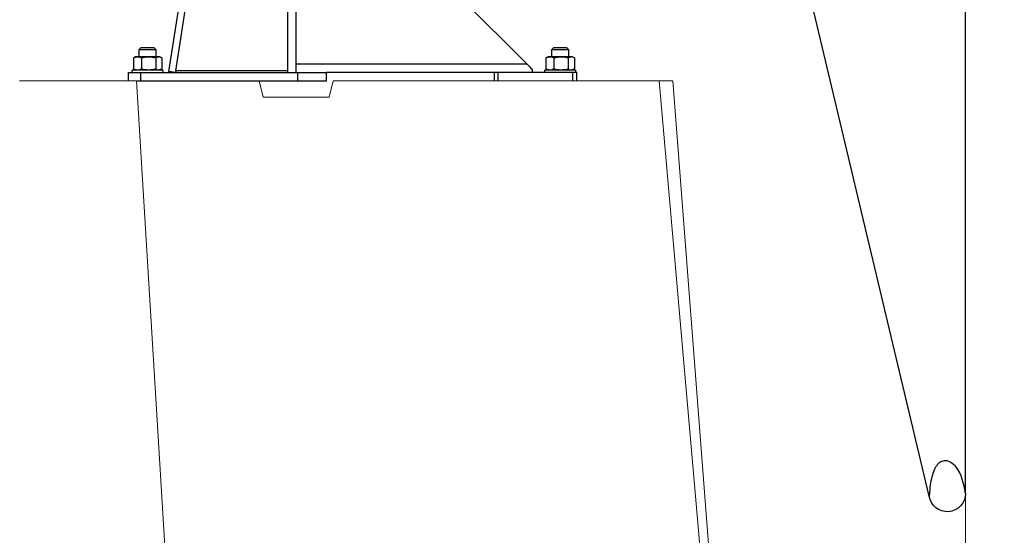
# Model space of a CAD drawing. Extents: x 928609 to 993508, y -1024491 to -979674.
# Tile 19 of 39: x 957045 to 958239, y -1004492 to -1003867. Entities that reach past the tile are written whole.
import ezdxf

# ---------------------------------------------------------------- set-up
doc = ezdxf.new("R2010")
doc.units = 0
doc.layers.get('0').update_dxf_attribs({"linetype": 'CONTINUOUS'})
doc.layers.get('Defpoints').update_dxf_attribs({"linetype": 'CONTINUOUS'})
doc.layers.add('INSTALLATIE', color=6, linetype='CONTINUOUS')
doc.layers.add('MAAT', color=10, linetype='CONTINUOUS')
doc.styles.add('TAUW-ISOCP', font='tcb_isocp.shx')
doc.dimstyles.new('tzu18-dot_^100', dxfattribs={"dimscale": 100, "dimtxt": 1.8, "dimasz": 3, "dimexe": 2, "dimexo": 0, "dimgap": 0.5, "dimtad": 1, "dimzin": 0, "dimdsep": 46, "dimtxsty": 'TAUW-ISOCP', "dimblk": 'DOTSMALL', "dimcen": 2, "dimdle": 1.5, "dimclre": 8, "dimazin": 0, "dimtp": 1, "dimtm": 1, "dimtfac": 1, "dimtix": 1, "dimtmove": 1, "dimatfit": 3, "dimldrblk": 'DOTSMALL', "dimfxl": 1, "dimtvp": 0.5, "dimtolj": 1, "dimtzin": 0, "dimlwd": -1, "dimlwe": 5, "dimarcsym": 0})

# ---------------------------------------------------------------- blocks, each defined once
blk = doc.blocks.new('voortstuwer zijaanzicht')
at = {"color": 0}
for p, q in [((-948, -4420.1), (-948, -2864)), ((-126.9, -3910), (-126.9, -3460)), ((9.1, -3908), (-21.8, -3709.5)), ((17.2, -3908.8), (-13.7, -3711.2)), ((-904.2, -4423.2), (-751, -3779.6)), ((-136.8, -3910), (-136.8, -3777)), ((-416.9, -3900), (-336.8, -3820)), ((-466.9, -3882), (-466.9, -3891)), ((-464.8, -3880), (-466.9, -3882)), ((-446.8, -3882), (-466.9, -3882)), ((-464.8, -3880), (-448.8, -3880)), ((-446.8, -3882), (-448.8, -3880)), ((-446.8, -3891), (-446.8, -3882)), ((35.2, -3880), (33.2, -3882)), ((53.2, -3882), (33.2, -3882)), ((33.2, -3882), (33.2, -3891)), ((35.2, -3880), (51.2, -3880)), ((53.2, -3882), (51.2, -3880)), ((53.2, -3891), (53.2, -3882)), ((-474.1, -3892.3), (-474.1, -3905.7)), ((-471.9, -3891), (-473.5, -3891.9)), ((-471.9, -3891), (-470.4, -3891)), ((-470.4, -3891), (-458.1, -3891)), ((-466.7, -3892.3), (-466.7, -3905.7)), ((-458.1, -3891), (-444.5, -3891)), ((-449.4, -3892.3), (-449.4, -3905.7)), ((-444.5, -3891), (-441.8, -3891)), ((-440.2, -3891.9), (-441.8, -3891)), ((-439.6, -3892.3), (-440.2, -3892)), ((-439.6, -3892.3), (-439.6, -3905.7)), ((-416.9, -3900), (-136.8, -3900)), ((25.9, -3892.3), (25.9, -3905.7)), ((28.2, -3891), (26.5, -3891.9)), ((28.2, -3891), (29.6, -3891)), ((29.6, -3891), (41.9, -3891)), ((33.3, -3892.3), (33.3, -3905.7)), ((41.9, -3891), (55.5, -3891)), ((50.6, -3892.3), (50.6, -3905.7)), ((55.5, -3891), (58.2, -3891)), ((59.8, -3891.9), (58.2, -3891)), ((60.4, -3892.3), (59.8, -3892)), ((60.4, -3892.3), (60.4, -3905.7)), ((-476.9, -3920), (-476.9, -3910)), ((-476.9, -3910), (-471.9, -3910)), ((-475.3, -3907), (-458.3, -3907)), ((-475.3, -3907), (-475.3, -3910)), ((-473.5, -3906.1), (-471.9, -3907)), ((-471.9, -3910), (-471.9, -3920)), ((-471.9, -3910), (-381.9, -3910)), ((-458.3, -3907), (-438.3, -3907)), ((-441.8, -3907), (-440.2, -3906.1)), ((-440.2, -3906), (-439.6, -3905.7)), ((-438.3, -3910), (-438.3, -3907)), ((-422.8, -3906), (-422.8, -3910)), ((-381.9, -3920), (-381.9, -3910)), ((-381.9, -3910), (-376.8, -3910)), ((-376.8, -3910), (-173.8, -3910)), ((-376.8, -3910), (-376.8, -3920)), ((-173.8, -3920), (-173.8, -3910)), ((-138.8, -3910), (-173.8, -3910)), ((51.2, -3910), (-138.8, -3910)), ((-138.8, -3920), (-138.8, -3910)), ((-126.9, -3908), (9.1, -3908)), ((9.1, -3908), (9.1, -3910)), ((9.3, -3910), (9.1, -3909)), ((9.3, -3910), (17.2, -3908.8)), ((24.7, -3907), (24.7, -3910)), ((24.7, -3907), (43.2, -3907)), ((26.5, -3906.1), (28.2, -3907)), ((43.2, -3907), (61.7, -3907)), ((66.2, -3910), (51.2, -3910)), ((51.2, -3920), (51.2, -3910)), ((58.2, -3907), (59.8, -3906.1)), ((59.8, -3906), (60.4, -3905.7)), ((61.7, -3910), (61.7, -3907)), ((66.2, -3920), (66.2, -3910)), ((-138.8, -3920), (-173.8, -3920)), ((51.2, -3920), (-138.8, -3920)), ((51.6, -3920), (51.2, -3920)), ((56.7, -3920), (51.6, -3920))]:
    blk.add_line(p, q, dxfattribs=at)
at = {"color": 7, "linetype": 'Continuous', "lineweight": 15}
for p, q in [((-673.1, -4950), (-593.4, -3920)), ((-576.8, -3920), (-649.4, -4750)), ((-576.8, -3920), (-593.4, -3920)), ((-181.8, -3920), (-576.8, -3920)), ((-181.8, -3920), (-176.8, -3940)), ((-96.8, -3940), (-91.9, -3920)), ((5.8, -4750), (56.7, -3920)), ((56.7, -3920), (198.2, -3920)), ((-176.8, -3940), (-96.8, -3940))]:
    blk.add_line(p, q, dxfattribs=at)
at = {"color": 0, "flags": 128}
for points in [[(-474.1, -3892.3), (-472.3, -3891.4), (-470.4, -3891)], [(-439.6, -3892.3), (-442, -3891.4), (-444.5, -3891)], [(-416.9, -3900), (-418.5, -3901.6), (-420, -3903.2), (-421.5, -3904.6), (-422.8, -3906)], [(25.9, -3892.3), (27.7, -3891.4), (29.6, -3891)], [(60.4, -3892.3), (58, -3891.4), (55.5, -3891)], [(-466.7, -3905.7), (-468.5, -3906.6), (-470.4, -3907)], [(-449.4, -3905.7), (-447, -3906.6), (-444.5, -3907)], [(33.3, -3905.7), (31.5, -3906.6), (29.6, -3907)], [(50.6, -3905.7), (53, -3906.6), (55.5, -3907)]]:
    blk.add_lwpolyline(points, dxfattribs=at)
at = {"color": 0}
blk.add_lwpolyline([(-948, -4420.1), (-946.4, -4411.3), (-944.6, -4404.2), (-942.8, -4398.5), (-940.9, -4394.1), (-939, -4390.8), (-937.2, -4388.3), (-935.4, -4386.4), (-933.7, -4385), (-932.1, -4383.8), (-930.7, -4382.8), (-929.4, -4382), (-928.1, -4381.3), (-926.9, -4380.9), (-925.7, -4380.6), (-924.5, -4380.4), (-923.3, -4380.4), (-922.1, -4380.5), (-920.8, -4380.7), (-919.6, -4381.1), (-918.4, -4381.6), (-917.2, -4382.3), (-916, -4383.1), (-914.8, -4384.1), (-913.8, -4385.3), (-912.8, -4386.7), (-911.8, -4388.2), (-911, -4389.9), (-910.2, -4391.7), (-909.4, -4393.6), (-908.7, -4395.7), (-908.1, -4397.8), (-907.4, -4400), (-906.9, -4402.2), (-906.3, -4404.5), (-905.9, -4406.9), (-905.4, -4409.6), (-905, -4412.4), (-904.7, -4415.6), (-904.4, -4419.2), (-904.2, -4423.2)], dxfattribs=at)
for centre, radius, start, end in [((-470.6, -3897.3), 6.34, 52.0183, 88.3273), ((-457.6, -3922.3), 31.3, 90.7999, 106.8439), ((-458.4, -3921.4), 30.4, 72.9228, 89.4335), ((-444.3, -3901.3), 10.3, 90.9814, 119.5037), ((29.4, -3897.3), 6.34, 52.018, 88.3277), ((42.4, -3922.3), 31.3, 90.7999, 106.8439), ((41.6, -3921.4), 30.4, 72.9228, 89.4335), ((55.7, -3901.3), 10.3, 90.9814, 119.5036), ((-470.2, -3900.7), 6.34, 232.0185, 268.3276), ((-457.6, -3875.7), 31.3, 253.1596, 269.1966), ((-458.3, -3876.6), 30.4, 270.5628, 287.0809), ((-444.7, -3896.7), 10.3, 270.9816, 299.5031), ((29.8, -3900.7), 6.34, 232.018, 268.3277), ((42.4, -3875.7), 31.3, 253.1597, 269.1966), ((41.7, -3876.6), 30.4, 270.5629, 287.0808), ((55.3, -3896.7), 10.3, 270.9814, 299.5036), ((-926, -4420.1), 22, 180, 352)]:
    blk.add_arc(centre, radius, start, end, dxfattribs=at)
blk = doc.blocks.new('_DotSmall')
at = {"color": 0, "linetype": 'ByBlock', "const_width": 0.5}
blk.add_lwpolyline([(-0.0625, 0, 1), (0.0625, 0, 1)], format="xyb", close=True, dxfattribs=at)
blk = doc.blocks.new('*D13')
at = {"layer": 'Defpoints', "color": 0}
for p in [(958191.6, -1004441.6), (964625, -1004589.5), (964625, -1004799.2)]:
    blk.add_point(p, dxfattribs=at)
at = {"layer": 'MAAT', "color": 8, "lineweight": 5}
for p, q in [((958191.6, -1004441.6), (958191.6, -1004689.5)), ((964625, -1004799.2), (964625, -1004489.5))]:
    blk.add_line(p, q, dxfattribs=at)
at = {"layer": 'MAAT', "color": 0}
blk.add_line((958116.6, -1004589.5), (964700, -1004589.5), dxfattribs=at)
at = {"layer": 'MAAT', "color": 0, "xscale": 150, "yscale": 150, "zscale": 150, "rotation": 180}
blk.add_blockref('_DotSmall', (958191.6, -1004589.5), dxfattribs=at)
at = {"layer": 'MAAT', "color": 0, "xscale": 150, "yscale": 150, "zscale": 150}
blk.add_blockref('_DotSmall', (964625, -1004589.5), dxfattribs=at)
at = {"layer": 'MAAT', "color": 7, "insert": (961408.3, -1004519.5), "char_height": 90, "attachment_point": 5, "style": 'TAUW-ISOCP'}
blk.add_mtext('\\A1;6433', dxfattribs=at)

msp = doc.modelspace()

# ---------------------------------------------------------------- linework, layer by layer
at = {"layer": 'INSTALLATIE', "color": 1}
msp.add_circle((957534.314, -1004141.807), 1489.099, dxfattribs=at)

# ---------------------------------------------------------------- block references
at = {"layer": 'INSTALLATIE', "xscale": -1}
msp.add_blockref('voortstuwer zijaanzicht', (957243.596, -1000021.476), dxfattribs=at)

# ---------------------------------------------------------------- dimensions: what is measured, and where the dimension line sits
at = {"layer": 'MAAT'}
dim = msp.add_linear_dim(base=(964624.996, -1004589.545), p1=(958191.608, -1004441.568), p2=(964624.996, -1004799.176), dimstyle='tzu18-dot_^100', override={"dimscale": 50, "dimdec": 0, "dimclrt": 7}, dxfattribs=at)
dim.commit()
dim.dimension.update_dxf_attribs({"geometry": '*D13', "text_midpoint": (961408.302, -1004519.545)})

doc.saveas('drawing.dxf')
